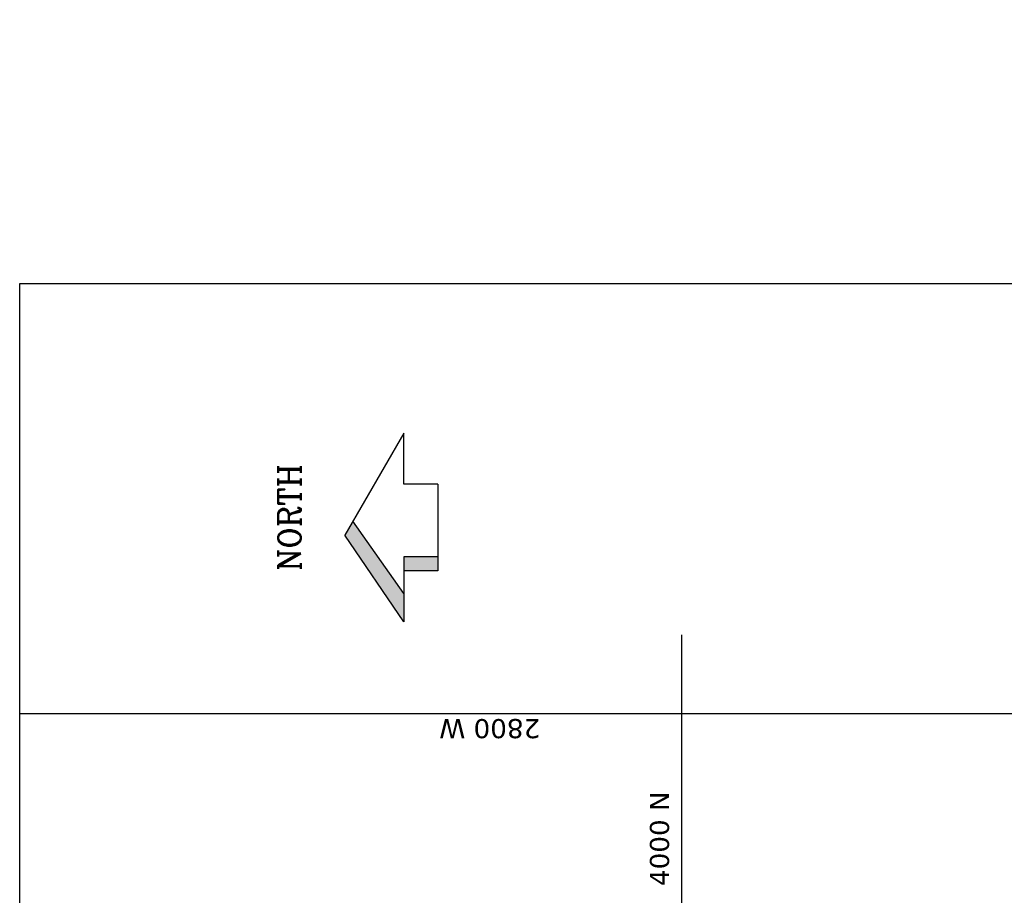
# Model space of a CAD drawing. Header units: inches. Extents: x 0 to 1544102, y 0 to 23144100.
# Tile 184 of 184: x 1011871 to 1192287, y 879032 to 1039496. Entities that reach past the tile are written whole.
import ezdxf
from ezdxf.enums import TextEntityAlignment as Align

# ---------------------------------------------------------------- set-up
doc = ezdxf.new("R2010")
doc.units = ezdxf.units.IN
doc.header["$LTSCALE"] = 1800
doc.header["$MEASUREMENT"] = 0
doc.linetypes.add('CENTRE', pattern=[1.5, 0.75, -0.25, 0.25, -0.25])
doc.layers.get('0').update_dxf_attribs({"color": 253})
doc.layers.add('1', color=7, linetype='Continuous')
doc.styles.add('ROMANC', font='ROMANC.SHX')
doc.styles.add('ROMANS', font='romans.shx')
doc.styles.get("Standard").update_dxf_attribs({"font": 'arial.ttf'})

# ---------------------------------------------------------------- blocks, each defined once
blk = doc.blocks.new('key plan')
at = {"color": 9}
for p, q in [((16820, 50964), (32695, 61753)), ((51383, 50964), (32695, 61753)), ((22011, 50964), (35291, 60254)), ((28759, 50964), (16820, 50964)), ((26164, 44734), (26164, 50964)), ((28759, 44734), (28759, 50964)), ((42039, 44734), (42039, 50964)), ((42039, 50964), (51383, 50964))]:
    blk.add_line(p, q, dxfattribs=at)
at = {"color": 9, "ltscale": 100}
blk.add_line((42039, 44734), (26164, 44734), dxfattribs=at)
blk.add_lwpolyline([(-255480, 121324), (78806, 121324), (78806, -410907), (-255480, -410907)], close=True)
at = {"color": 9}
for points in [[(16820, 50964), (22011, 50964), (32695, 61753), (35291, 60254)], [(26164, 50964), (28759, 50964), (26164, 44734), (28759, 44734)]]:
    blk.add_solid(points, dxfattribs=at)
at = {"layer": '1', "color": 8, "linetype": 'CENTRE', "ltscale": 500}
for p, q in [((0, 121324), (0, -410907)), ((-278592, 0), (14439, 0))]:
    blk.add_line(p, q, dxfattribs=at)
at = {"color": 9, "style": 'ROMANC'}
blk.add_text('NORTH', height=4152.8, dxfattribs=at).set_placement((35944, 73959), align=Align.TOP_CENTER)
at = {"linetype": 'ByBlock', "insert": (-127990, -58914, 203546), "char_height": 2200, "width": 30690.32, "attachment_point": 1, "style": 'ROMANS'}
blk.add_mtext('\\pi626.11;BA SLURRY PUMP \\P\\pi10159;HOUSE', dxfattribs=at)
at = {"layer": '1', "color": 3, "linetype": 'ByBlock', "insert": (-4500, 25941, 0), "char_height": 3500, "width": 51196.16, "attachment_point": 1, "rotation": 90}
blk.add_mtext('{\\fVerdana|b0|i0|c0|p34;2800 W}', dxfattribs=at)
at = {"layer": '1', "color": 3, "linetype": 'ByBlock', "insert": (-31590, 5847, 0), "char_height": 3500, "width": 51196.16, "attachment_point": 1}
blk.add_mtext('{\\fVerdana|b0|i0|c0|p34;4000 N}', dxfattribs=at)

msp = doc.modelspace()

# ---------------------------------------------------------------- block references
at = {"rotation": 89.99999999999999}
msp.add_blockref('key plan', (1133194.68, 912322.72), dxfattribs=at)

doc.saveas('drawing.dxf')
